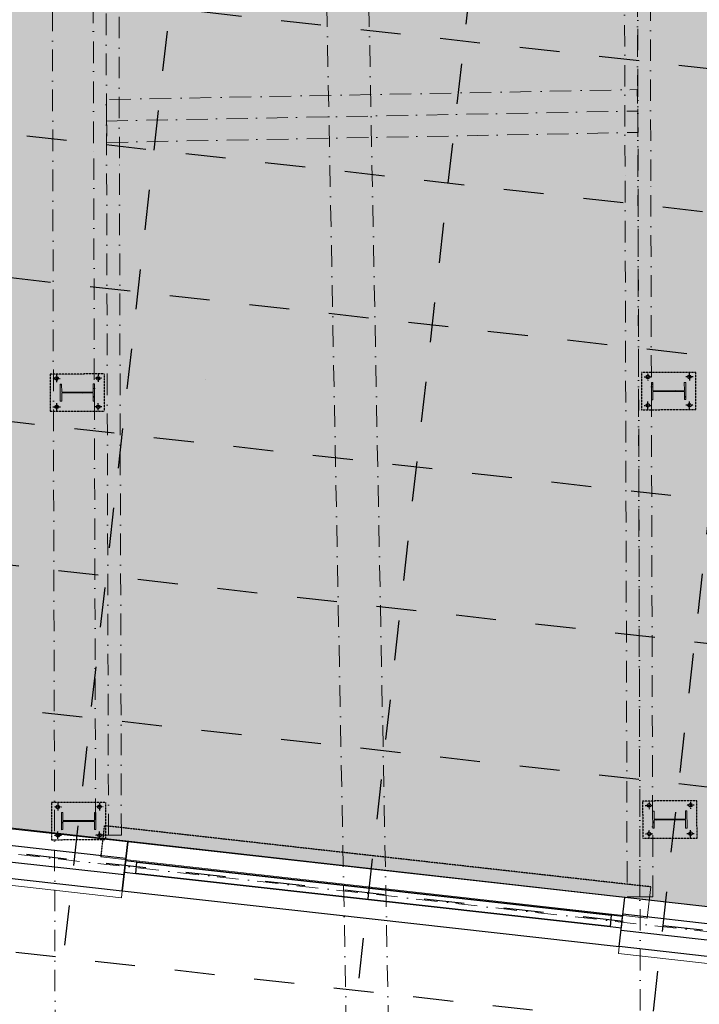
# Model space of a CAD drawing. Header units: millimetres. Extents: x -115474967 to 444143, y -74377 to 241828222.
# Tile 253 of 256: x -454244 to -449488, y 578606 to 585499. Entities that reach past the tile are written whole.
import ezdxf
from ezdxf.enums import TextEntityAlignment as Align

# ---------------------------------------------------------------- set-up
doc = ezdxf.new("R2010")
doc.units = ezdxf.units.MM
doc.header["$MEASUREMENT"] = 0
for name, pattern in [('( Dashed )', [0.75, 0.5, -0.25]), ('Dashed', [280, 140, -140]), ('Dot & Dashed', [280, 150, -60, 0, -70]), ('PHANTOM', [2.5, 1.25, -0.25, 0.25, -0.25, 0.25, -0.25])]:
    doc.linetypes.add(name, pattern=pattern)
for name, color, linetype in [('00-2 Roof Lines', 8, 'Dashed'), ('00-2 Walls', 4, 'Continuous'), ('00-2 Windows', 1, 'Continuous'), ('00-5 Grid 01', 9, 'PHANTOM')]:
    doc.layers.add(name, color=color, linetype=linetype)
doc.layers.add('0_cons_01', color=40, linetype='Continuous', lineweight=0, plot=False)
for name, color, linetype, lineweight in [('1HATCH', 8, 'Continuous', 0), ('A_BEAMS_Pen_No__6', 7, 'Continuous', 5), ('A_COLUMNS_Pen_No__3', 7, 'Continuous', 15), ('B_FURN FIXED_Pen_No__86', 255, 'Continuous', 20)]:
    doc.layers.add(name, color=color, linetype=linetype, lineweight=lineweight)
doc.layers.add('A_BEAMS_Pen_No__7', color=7, linetype='Continuous', lineweight=5, true_color=0x3f3f3f)
doc.layers.add('A_COLUMNS_Pen_No__7', color=7, linetype='Continuous', lineweight=5, true_color=0x3f3f3f)
doc.styles.add('GENERATED_STYLE_2', font='arial.ttf')
pattern_1 = [(45, (0, 0), (-159.099, 159.099), []), (45, (-53.03, 53.03), (-159.099, 159.099), [])]

# ---------------------------------------------------------------- blocks, each defined once
blk = doc.blocks.new('IPE Column 20[51]', base_point=(-31412.1, 77658.9))
at = {"layer": 'A_COLUMNS_Pen_No__7', "linetype": 'Continuous', "lineweight": 5, "true_color": 0x3f3f3f}
h = blk.add_hatch(dxfattribs=at)
h.set_pattern_fill('STEEL', color=250, style=0, pattern_type=2)
h.set_pattern_definition(pattern_1)
h.paths.add_polyline_path([(-31291.9, 77599.3), (-31292.3, 77719.3), (-31302.1, 77719.2), (-31301.9, 77662.3), (-31522.3, 77661.7), (-31522.5, 77718.6), (-31532.3, 77718.6), (-31531.9, 77598.6), (-31522.1, 77598.6), (-31522.3, 77655.5), (-31301.9, 77656.1), (-31301.7, 77599.2)])
at = {"layer": 'A_COLUMNS_Pen_No__3', "color": 7, "linetype": 'Continuous', "lineweight": 15}
for p, q in [((-31522.5, 77718.6), (-31532.3, 77718.6)), ((-31532.3, 77718.6), (-31531.9, 77598.6)), ((-31522.3, 77661.7), (-31522.5, 77718.6)), ((-31292.3, 77719.3), (-31302.1, 77719.2)), ((-31302.1, 77719.2), (-31301.9, 77662.3)), ((-31291.9, 77599.3), (-31292.3, 77719.3)), ((-31301.9, 77662.3), (-31522.3, 77661.7)), ((-31522.3, 77655.5), (-31301.9, 77656.1)), ((-31522.1, 77598.6), (-31522.3, 77655.5)), ((-31301.9, 77656.1), (-31301.7, 77599.2)), ((-31531.9, 77598.6), (-31522.1, 77598.6)), ((-31301.7, 77599.2), (-31291.9, 77599.3))]:
    blk.add_line(p, q, dxfattribs=at)
blk = doc.blocks.new('IPE Column 20[52]', base_point=(-35549.2, 77648.3))
at = {"layer": 'A_COLUMNS_Pen_No__7', "linetype": 'Continuous', "lineweight": 5, "true_color": 0x3f3f3f}
h = blk.add_hatch(dxfattribs=at)
h.set_pattern_fill('STEEL', color=250, style=0, pattern_type=2)
h.set_pattern_definition(pattern_1)
h.paths.add_polyline_path([(-35429, 77588.6), (-35429.4, 77708.6), (-35439.2, 77708.6), (-35439, 77651.7), (-35659.4, 77651), (-35659.6, 77707.9), (-35669.4, 77707.9), (-35669, 77587.9), (-35659.2, 77587.9), (-35659.4, 77644.8), (-35439, 77645.5), (-35438.8, 77588.6)])
at = {"layer": 'A_COLUMNS_Pen_No__3', "color": 7, "linetype": 'Continuous', "lineweight": 15}
for p, q in [((-35659.6, 77707.9), (-35669.4, 77707.9)), ((-35669.4, 77707.9), (-35669, 77587.9)), ((-35659.4, 77651), (-35659.6, 77707.9)), ((-35429.4, 77708.6), (-35439.2, 77708.6)), ((-35439.2, 77708.6), (-35439, 77651.7)), ((-35429, 77588.6), (-35429.4, 77708.6)), ((-35439, 77651.7), (-35659.4, 77651)), ((-35659.4, 77644.8), (-35439, 77645.5)), ((-35659.2, 77587.9), (-35659.4, 77644.8)), ((-35439, 77645.5), (-35438.8, 77588.6)), ((-35669, 77587.9), (-35659.2, 77587.9)), ((-35438.8, 77588.6), (-35429, 77588.6))]:
    blk.add_line(p, q, dxfattribs=at)
blk = doc.blocks.new('IPE Column 20[53]', base_point=(-31403.5, 74659.1))
at = {"layer": 'A_COLUMNS_Pen_No__7', "linetype": 'Continuous', "lineweight": 5, "true_color": 0x3f3f3f}
h = blk.add_hatch(dxfattribs=at)
h.set_pattern_fill('STEEL', color=250, style=0, pattern_type=2)
h.set_pattern_definition(pattern_1)
h.paths.add_polyline_path([(-31283.3, 74599.4), (-31283.7, 74719.4), (-31293.5, 74719.4), (-31293.3, 74662.5), (-31513.7, 74661.9), (-31513.9, 74718.8), (-31523.7, 74718.7), (-31523.3, 74598.7), (-31513.5, 74598.8), (-31513.7, 74655.7), (-31293.3, 74656.3), (-31293.1, 74599.4)])
at = {"layer": 'A_COLUMNS_Pen_No__3', "color": 7, "linetype": 'Continuous', "lineweight": 15}
for p, q in [((-31513.9, 74718.8), (-31523.7, 74718.7)), ((-31523.7, 74718.7), (-31523.3, 74598.7)), ((-31513.7, 74661.9), (-31513.9, 74718.8)), ((-31293.3, 74662.5), (-31513.7, 74661.9)), ((-31283.7, 74719.4), (-31293.5, 74719.4)), ((-31293.5, 74719.4), (-31293.3, 74662.5)), ((-31283.3, 74599.4), (-31283.7, 74719.4)), ((-31523.3, 74598.7), (-31513.5, 74598.8)), ((-31513.7, 74655.7), (-31293.3, 74656.3)), ((-31513.5, 74598.8), (-31513.7, 74655.7)), ((-31293.3, 74656.3), (-31293.1, 74599.4)), ((-31293.1, 74599.4), (-31283.3, 74599.4))]:
    blk.add_line(p, q, dxfattribs=at)
blk = doc.blocks.new('IPE Column 20[54]', base_point=(-35540.6, 74648.4))
at = {"layer": 'A_COLUMNS_Pen_No__7', "linetype": 'Continuous', "lineweight": 5, "true_color": 0x3f3f3f}
h = blk.add_hatch(dxfattribs=at)
h.set_pattern_fill('STEEL', color=250, style=0, pattern_type=2)
h.set_pattern_definition(pattern_1)
h.paths.add_polyline_path([(-35420.4, 74588.8), (-35420.8, 74708.8), (-35430.6, 74708.8), (-35430.4, 74651.9), (-35650.8, 74651.2), (-35651, 74708.1), (-35660.8, 74708.1), (-35660.4, 74588.1), (-35650.6, 74588.1), (-35650.8, 74645), (-35430.4, 74645.7), (-35430.2, 74588.8)])
at = {"layer": 'A_COLUMNS_Pen_No__3', "color": 7, "linetype": 'Continuous', "lineweight": 15}
for p, q in [((-35651, 74708.1), (-35660.8, 74708.1)), ((-35660.8, 74708.1), (-35660.4, 74588.1)), ((-35650.8, 74651.2), (-35651, 74708.1)), ((-35420.8, 74708.8), (-35430.6, 74708.8)), ((-35430.6, 74708.8), (-35430.4, 74651.9)), ((-35420.4, 74588.8), (-35420.8, 74708.8)), ((-35430.4, 74651.9), (-35650.8, 74651.2)), ((-35650.8, 74645), (-35430.4, 74645.7)), ((-35650.6, 74588.1), (-35650.8, 74645)), ((-35430.4, 74645.7), (-35430.2, 74588.8)), ((-35660.4, 74588.1), (-35650.6, 74588.1)), ((-35430.2, 74588.8), (-35420.4, 74588.8))]:
    blk.add_line(p, q, dxfattribs=at)
blk = doc.blocks.new('123')
at = {"layer": '1HATCH', "true_color": 0x636466, "transparency": 33554687}
h = blk.add_hatch(dxfattribs=at)
h.set_pattern_fill('AR-SAND', color=251, scale=50)
h.set_pattern_definition([(37.5, (94749.184, -121076.4), (-3.14967, 96.34119), [0, -76, 0, -85, 0, -81.25]), (7.5, (94749.18, -121076.4), (88.48884, 141.1073), [0, -41, 0, -68.5, 0, -26.25]), (327.5, (94687.68, -121076.4), (155.70709, 0.28295), [0, -25, 0, -90, 0, -117.5]), (317.5, (94687.68, -121076.4), (150.30633, 43.88378), [0, -12.5, 0, -59, 0, -67.5])])
h.paths.add_polyline_path([(47003.1, -53356.4), (46704.3, -49001), (46701, -48950), (49324.1, -48778.4), (49180.8, -46587.6), (49234.6, -46583.9), (49228.2, -46493.1), (54727.9, -47109.3), (54815.4, -46328.3), (55255.1, -42403.9), (64352.2, -43429.9), (63993.7, -46630), (65194.1, -46764.5), (65194.1, -52845.5), (47276.6, -52663.5), (47330.4, -53334.5)])
at = {"layer": '00-2 Roof Lines', "ltscale": 2}
for p, q in [((49030, -40845.1), (79920, -44306.3)), ((48953.3, -41529.9), (79843.3, -44991.1)), ((57913.7, -54609), (59326.7, -41998.8)), ((59973.1, -54839.7), (61386, -42229.6)), ((62032.4, -55070.5), (63445.4, -42460.3)), ((48842, -42523.6), (79731.9, -45984.9)), ((48730.6, -43517.4), (79620.6, -46978.7)), ((48619.2, -44511.2), (79509.2, -47972.4)), ((48507.9, -45505), (79397.9, -48966.2)), ((48396.5, -46498.8), (79286.5, -49960)), ((48285.2, -47492.5), (79175.2, -50953.8))]:
    blk.add_line(p, q, dxfattribs=at)
at = {"layer": '00-2 Roof Lines', "linetype": '( Dashed )'}
for p, q in [((59332.4, -42956.3), (63157.5, -43384.8)), ((63157.6, -43384.5), (63182.8, -43166.3)), ((63191.3, -43292.6), (63191.5, -43344.2)), ((63482.1, -43291.8), (63482.3, -43343.3)), ((59028.5, -43329.1), (59080, -43328.9)), ((59054.2, -43303.3), (59054.3, -43354.8)), ((59370.9, -43328.1), (59319.4, -43328.2)), ((59345, -43302.4), (59345.2, -43354)), ((63165.6, -43318.5), (63217.1, -43318.2)), ((63508, -43317.5), (63456.5, -43317.6)), ((63192, -43543.2), (63191.9, -43491.6)), ((63482.8, -43542.3), (63482.7, -43490.8)), ((59029, -43528.1), (59080.6, -43528.1)), ((59054.9, -43553.8), (59054.8, -43502.3)), ((59371.5, -43527.2), (59319.9, -43527.4)), ((59345.7, -43553), (59345.6, -43501.5)), ((63166.2, -43517.5), (63217.7, -43517.4)), ((63508.6, -43516.5), (63457, -43516.7)), ((59062.8, -46303.1), (59062.9, -46354.6)), ((59353.6, -46302.3), (59353.8, -46353.8)), ((63174.2, -46318.3), (63225.7, -46318.1)), ((63199.9, -46292.4), (63200.1, -46344)), ((63516.6, -46317.3), (63465.1, -46317.4)), ((63490.7, -46291.6), (63490.9, -46343.2)), ((59037.1, -46328.9), (59088.6, -46328.7)), ((59379.5, -46328), (59328, -46328.1)), ((59037.6, -46528), (59089.2, -46527.9)), ((59063.5, -46553.7), (59063.4, -46502.1)), ((59380.1, -46527), (59328.5, -46527.2)), ((59354.3, -46552.8), (59354.2, -46501.3)), ((63174.8, -46517.3), (63226.3, -46517.2)), ((63200.6, -46543), (63200.5, -46491.5)), ((63517.2, -46516.3), (63465.6, -46516.5)), ((63491.4, -46542.2), (63491.3, -46490.6))]:
    blk.add_line(p, q, dxfattribs=at)
for points in [[(63146.7, -43288), (63147.5, -43548), (63527.5, -43546.9), (63526.7, -43286.9)], [(59009.6, -43298.7), (59010.3, -43558.7), (59390.3, -43557.6), (59389.6, -43297.6)], [(59018.2, -46298.5), (59018.9, -46558.5), (59398.9, -46557.4), (59398.2, -46297.4)], [(63155.3, -46287.9), (63156.1, -46547.9), (63536.1, -46546.8), (63535.3, -46286.8)]]:
    blk.add_lwpolyline(points, close=True, dxfattribs=at)
for centre in [(59054.2, -43329), (59345.1, -43328.2), (63191.4, -43318.4), (63482.2, -43317.6), (59054.8, -43528.1), (59054.8, -43528.1), (59345.7, -43527.2), (63191.9, -43517.4), (63482.8, -43516.6), (59062.8, -46328.9), (59353.7, -46328), (63200, -46318.2), (63490.8, -46317.4), (59063.4, -46527.9), (59354.3, -46527.1), (63200.5, -46517.2), (63491.4, -46516.4)]:
    blk.add_circle(centre, 12, dxfattribs=at)
at = {"layer": '00-2 Walls'}
for p, q in [((57104.6, -42263.9), (59553.9, -42539.1)), ((59541.1, -42652.7), (57035.5, -42371.9)), ((59528.3, -42767), (57022.7, -42486.2)), ((59553.9, -42539.1), (59515.5, -42881.2)), ((63032.2, -42928.1), (62993.8, -43271)), ((64485.9, -43091), (63032.2, -42928.1)), ((64473.1, -43205.3), (63019.4, -43042.4)), ((64460.3, -43319.6), (63006.6, -43156.7)), ((62993.8, -43271), (64353, -43423.3))]:
    blk.add_line(p, q, dxfattribs=at)
blk.add_lwpolyline([(57009.9, -42600.5), (59515.5, -42881.2)], dxfattribs=at)
at = {"layer": '00-2 Windows'}
for points in [[(59515.5, -42882), (62993.7, -43271.2), (63032.2, -42928.4), (59553.9, -42539.1)], [(59530.2, -42750.3), (59609.7, -42759.2), (59618.6, -42679.7), (59539.1, -42670.8)], [(59618.6, -42679.7), (62937.9, -43051.1), (62937.9, -43051.1), (59618.6, -42679.7)], [(62929, -43130.6), (59609.7, -42759.2), (59609.7, -42759.2), (62929, -43130.6)], [(62929, -43130.6), (63008.5, -43139.5), (63017.4, -43060), (62937.9, -43051.1)]]:
    blk.add_lwpolyline(points, close=True, dxfattribs=at)
at = {"layer": '00-5 Grid 01', "linetype": 'Dot & Dashed', "lineweight": 5}
for p, q in [((59399.4, -39290.3), (59447.6, -57602)), ((31877.1, -39610.8), (80603.9, -45070.6)), ((63496.1, -39705.5), (63547.7, -59294.9))]:
    blk.add_line(p, q, dxfattribs=at)
at = {"layer": '0_cons_01'}
for p, q in [((59559.5, -42489.4), (59553.9, -42539.1)), ((59559.5, -42489.4), (59553.9, -42539.1)), ((59332.4, -42956.3), (59357.6, -42737.8)), ((59357.6, -42737.8), (63182, -43166.2)), ((63037.6, -42880.2), (63032, -42929.9)), ((63037.6, -42880.2), (63032, -42929.9)), ((62446.1, -46506.6), (62446.1, -46506.6))]:
    blk.add_line(p, q, dxfattribs=at)
for points in [[(59559.5, -42489.4), (57110.1, -42214.2)], [(64438.7, -43037.6), (63037.6, -42880.2)]]:
    blk.add_lwpolyline(points, dxfattribs=at)
blk.add_lwpolyline([(47003.1, -53356.4), (46704.3, -49001), (46701, -48950), (49324.1, -48778.4), (49180.8, -46587.6), (49234.6, -46583.9), (49228.2, -46493.1), (54727.9, -47109.3), (54815.4, -46328.3), (55255.1, -42403.9), (64352.2, -43429.9), (63993.7, -46630), (65194.1, -46764.5), (65194.1, -52845.5), (47276.6, -52663.5), (47330.4, -53334.5)], close=True, dxfattribs=at)
at = {"layer": 'A_BEAMS_Pen_No__6', "color": 7, "linetype": 'Continuous', "lineweight": 5}
for p, q in [((59408.8, -42887.1), (59318.8, -42887.4)), ((59498.8, -42886.9), (59408.8, -42887.1)), ((63128.2, -43318.9), (63038.2, -43319.2)), ((63218.2, -43318.7), (63128.2, -43318.9))]:
    blk.add_line(p, q, dxfattribs=at)
at = {"layer": 'A_BEAMS_Pen_No__7', "color": 250, "linetype": 'Dot & Dashed', "lineweight": 5, "true_color": 0x3f3f3f}
for p, q in [((61158.3, -41417.7), (61451.7, -56749.8)), ((61453.2, -41417.7), (61746.5, -56744.2)), ((59318.8, -42887.4), (59333.2, -47899.8)), ((59408.8, -42887.1), (59437.5, -52912)), ((59513.2, -47899.3), (59498.8, -42886.9)), ((63038.2, -43319.2), (63051.8, -48058)), ((63128.2, -43318.9), (63155.3, -52796.5)), ((63231.8, -48057.4), (63218.2, -43318.7)), ((59333.2, -47899.8), (59347.5, -52912.2)), ((59527.5, -52911.7), (59513.2, -47899.3)), ((63051.8, -48058), (63065.3, -52796.7)), ((63245.3, -52796.2), (63231.8, -48057.4)), ((63142.5, -48318.4), (59424.6, -48388.7))]:
    blk.add_line(p, q, dxfattribs=at)
at = {"layer": 'A_BEAMS_Pen_No__7', "color": 250, "linetype": 'Dot & Dashed', "lineweight": 5, "true_color": 0x3f3f3f, "flags": 128}
blk.add_lwpolyline([(63139.7, -48168.4), (59421.7, -48238.8), (59427.4, -48538.7), (63145.3, -48468.4)], close=True, dxfattribs=at)
at = {"layer": '00-2 Roof Lines', "linetype": '( Dashed )'}
for name, p in [('IPE Column 20[51]', (63337.1, -43417.5)), ('IPE Column 20[52]', (59200, -43428.1)), ('IPE Column 20[54]', (59208.6, -46428)), ('IPE Column 20[53]', (63345.7, -46417.3))]:
    blk.add_blockref(name, p, dxfattribs=at)
at = {"layer": 'B_FURN FIXED_Pen_No__86', "color": 255, "lineweight": 20, "style": 'GENERATED_STYLE_2'}
blk.add_attdef('txt', text='', height=120, rotation=273.3691, dxfattribs=at).set_placement((35588.4, -53539), align=Align.MIDDLE_CENTER)

msp = doc.modelspace()

# ---------------------------------------------------------------- block references
at = {"layer": '0_cons_01', "rotation": 180}
msp.add_blockref('123', (-390494.09856, 536471.2817), dxfattribs=at)

doc.saveas('drawing.dxf')
